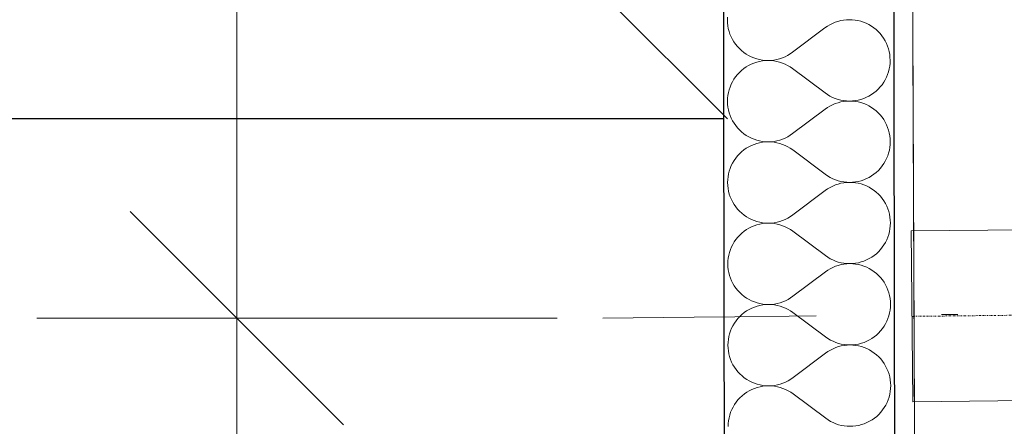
# Model space of a CAD drawing. Header units: millimetres. Extents: x -24674 to 2959, y -2716 to 20653.
# Tile 94 of 161: x -11795 to -10872, y 11257 to 11638. Entities that reach past the tile are written whole.
import ezdxf

# ---------------------------------------------------------------- set-up
doc = ezdxf.new("R2010")
doc.units = ezdxf.units.MM
doc.header["$MEASUREMENT"] = 0
for name, pattern in [('Wipeout_Contour', [1000, 0, -1000]), ('Čerchovaná', [450, 200, -117.5, 15, -117.5]), ('Čerchovaná S', [3.5, 1.5, -0.85, 0.3, -0.85])]:
    doc.linetypes.add(name, pattern=pattern)
for name, color, linetype in [('9._POHLED ZÁPADNÍ_1_Konstrukce - krov', 7, 'Continuous'), ('9._POHLED ZÁPADNÍ_1_Konstrukce - nosné', 7, 'Continuous'), ('9._POHLED ZÁPADNÍ_1_Kóty - SP', 7, 'Continuous'), ('9._POHLED ZÁPADNÍ_1_Nové_Konstrukce - nosné', 7, 'Continuous'), ('9._POHLED ZÁPADNÍ_1_Nové_Popis', 7, 'Continuous'), ('9._POHLED ZÁPADNÍ_1_Nové_Výplně - Povrchové', 7, 'Continuous'), ('9._POHLED ZÁPADNÍ_1_Nové_Výplně – Řezové', 7, 'Continuous'), ('9._POHLED ZÁPADNÍ_1_Nové_VÝTAH VAR 1', 7, 'Continuous'), ('9._POHLED ZÁPADNÍ_1_Výplně - Povrchové', 7, 'Continuous'), ('9._POHLED ZÁPADNÍ_1_VÝTAH VAR 1', 7, 'Continuous')]:
    doc.layers.add(name, color=color, linetype=linetype)

# ---------------------------------------------------------------- blocks, each defined once
blk = doc.blocks.new('*X21', base_point=(-27719.5, -6043.99))
at = {"layer": '9._POHLED ZÁPADNÍ_1_Nové_Výplně – Řezové', "color": 21, "linetype": 'Continuous', "lineweight": 20, "true_color": 0xffaaaa}
for p, q in [((-11131.45, 11640.15), (-11131.54, 11637.43)), ((-11131.54, 11637.43), (-11131.44, 11634.71)), ((-11131.44, 11634.71), (-11131.14, 11632)), ((-11131.14, 11632), (-11130.66, 11629.33)), ((-11035.53, 11632.92), (-11037.87, 11631.53)), ((-11033.1, 11634.15), (-11035.53, 11632.92)), ((-11030.59, 11635.19), (-11033.1, 11634.15)), ((-11028.01, 11636.06), (-11030.59, 11635.19)), ((-11025.38, 11636.74), (-11028.01, 11636.06)), ((-11022.7, 11637.23), (-11025.38, 11636.74)), ((-11020, 11637.53), (-11022.7, 11637.23)), ((-11017.28, 11637.63), (-11020, 11637.53)), ((-11014.56, 11637.54), (-11017.28, 11637.63)), ((-11011.86, 11637.26), (-11014.56, 11637.54)), ((-11009.18, 11636.78), (-11011.86, 11637.26)), ((-11006.54, 11636.11), (-11009.18, 11636.78)), ((-11003.96, 11635.26), (-11006.54, 11636.11)), ((-11001.44, 11634.22), (-11003.96, 11635.26)), ((-10999, 11633.01), (-11001.44, 11634.22)), ((-10996.66, 11631.63), (-10999, 11633.01)), ((-11130.66, 11629.33), (-11129.98, 11626.69)), ((-11129.98, 11626.69), (-11129.11, 11624.11)), ((-11129.11, 11624.11), (-11128.07, 11621.6)), ((-11040.1, 11629.97), (-11070.53, 11607.06)), ((-11037.87, 11631.53), (-11040.1, 11629.97)), ((-10994.42, 11630.08), (-10996.66, 11631.63)), ((-10992.3, 11628.38), (-10994.42, 11630.08)), ((-10990.31, 11626.53), (-10992.3, 11628.38)), ((-10988.45, 11624.54), (-10990.31, 11626.53)), ((-10986.74, 11622.43), (-10988.45, 11624.54)), ((-11128.07, 11621.6), (-11126.84, 11619.17)), ((-11126.84, 11619.17), (-11125.45, 11616.84)), ((-11125.45, 11616.84), (-11123.9, 11614.6)), ((-11123.9, 11614.6), (-11122.18, 11612.49)), ((-10985.18, 11620.2), (-10986.74, 11622.43)), ((-10983.79, 11617.86), (-10985.18, 11620.2)), ((-10982.57, 11615.43), (-10983.79, 11617.86)), ((-10981.52, 11612.92), (-10982.57, 11615.43)), ((-11122.18, 11612.49), (-11120.33, 11610.5)), ((-11120.33, 11610.5), (-11118.33, 11608.65)), ((-11118.33, 11608.65), (-11116.21, 11606.95)), ((-11116.21, 11606.95), (-11113.97, 11605.4)), ((-11113.97, 11605.4), (-11111.63, 11604.02)), ((-11077.53, 11602.88), (-11075.1, 11604.11)), ((-11075.1, 11604.11), (-11072.77, 11605.5)), ((-11072.77, 11605.5), (-11070.53, 11607.06)), ((-10980.66, 11610.34), (-10981.52, 11612.92)), ((-10979.98, 11607.7), (-10980.66, 11610.34)), ((-10979.49, 11605.03), (-10979.98, 11607.7)), ((-10979.19, 11602.32), (-10979.49, 11605.03)), ((-11111.63, 11604.02), (-11109.19, 11602.81)), ((-11109.18, 11595.94), (-11111.61, 11594.72)), ((-11109.19, 11602.81), (-11106.68, 11601.77)), ((-11106.67, 11596.98), (-11109.18, 11595.94)), ((-11106.68, 11601.77), (-11104.09, 11600.92)), ((-11104.09, 11597.84), (-11106.67, 11596.98)), ((-11104.09, 11600.92), (-11101.46, 11600.25)), ((-11101.45, 11598.52), (-11104.09, 11597.84)), ((-11101.46, 11600.25), (-11098.78, 11599.78)), ((-11098.78, 11599.01), (-11101.45, 11598.52)), ((-11098.78, 11599.78), (-11096.07, 11599.49)), ((-11096.07, 11599.3), (-11098.78, 11599.01)), ((-11096.07, 11599.49), (-11093.35, 11599.4)), ((-11093.35, 11599.4), (-11096.07, 11599.3)), ((-11093.35, 11599.4), (-11090.64, 11599.5)), ((-11090.63, 11599.31), (-11093.35, 11599.4)), ((-11090.64, 11599.5), (-11087.93, 11599.8)), ((-11087.93, 11599.02), (-11090.63, 11599.31)), ((-11087.93, 11599.8), (-11085.25, 11600.29)), ((-11085.25, 11598.54), (-11087.93, 11599.02)), ((-11085.25, 11600.29), (-11082.62, 11600.97)), ((-11082.62, 11597.87), (-11085.25, 11598.54)), ((-11082.62, 11600.97), (-11080.04, 11601.84)), ((-11080.03, 11597.01), (-11082.62, 11597.87)), ((-11080.04, 11601.84), (-11077.53, 11602.88)), ((-11077.52, 11595.97), (-11080.03, 11597.01)), ((-11075.08, 11594.76), (-11077.52, 11595.97)), ((-10979.47, 11594.18), (-10979.18, 11596.88)), ((-10979.09, 11599.6), (-10979.19, 11602.32)), ((-10979.18, 11596.88), (-10979.09, 11599.6)), ((-11122.14, 11586.21), (-11123.84, 11584.09)), ((-11120.29, 11588.2), (-11122.14, 11586.21)), ((-11118.3, 11590.06), (-11120.29, 11588.2)), ((-11116.18, 11591.77), (-11118.3, 11590.06)), ((-11113.95, 11593.32), (-11116.18, 11591.77)), ((-11111.61, 11594.72), (-11113.95, 11593.32)), ((-11072.74, 11593.37), (-11075.08, 11594.76)), ((-11070.51, 11591.82), (-11072.74, 11593.37)), ((-11039.99, 11569.02), (-11070.51, 11591.82)), ((-10982.51, 11583.77), (-10981.47, 11586.28)), ((-10981.47, 11586.28), (-10980.62, 11588.86)), ((-10980.62, 11588.86), (-10979.95, 11591.5)), ((-10979.95, 11591.5), (-10979.47, 11594.18)), ((-11127.99, 11577.07), (-11129.03, 11574.56)), ((-11126.77, 11579.51), (-11127.99, 11577.07)), ((-11125.39, 11581.85), (-11126.77, 11579.51)), ((-11123.84, 11584.09), (-11125.39, 11581.85)), ((-10988.36, 11574.63), (-10986.66, 11576.75)), ((-10986.66, 11576.75), (-10985.11, 11578.99)), ((-10985.11, 11578.99), (-10983.72, 11581.33)), ((-10983.72, 11581.33), (-10982.51, 11583.77)), ((-11130.55, 11569.34), (-11131.03, 11566.66)), ((-11129.88, 11571.98), (-11130.55, 11569.34)), ((-11129.03, 11574.56), (-11129.88, 11571.98)), ((-11039.99, 11569.02), (-11037.75, 11567.47)), ((-11037.75, 11567.47), (-11035.41, 11566.08)), ((-10998.89, 11566.12), (-10996.55, 11567.52)), ((-10996.55, 11567.52), (-10994.32, 11569.07)), ((-10994.32, 11569.07), (-10992.2, 11570.78)), ((-10992.2, 11570.78), (-10990.21, 11572.64)), ((-10990.21, 11572.64), (-10988.36, 11574.63)), ((-11131.31, 11563.96), (-11131.41, 11561.24)), ((-11131.41, 11561.24), (-11131.3, 11558.52)), ((-11131.03, 11566.66), (-11131.31, 11563.96)), ((-11131.3, 11558.52), (-11131.01, 11555.81)), ((-11035.41, 11566.08), (-11032.98, 11564.87)), ((-11032.97, 11557.96), (-11035.4, 11556.73)), ((-11032.98, 11564.87), (-11030.47, 11563.83)), ((-11030.46, 11559), (-11032.97, 11557.96)), ((-11030.47, 11563.83), (-11027.88, 11562.97)), ((-11027.88, 11559.87), (-11030.46, 11559)), ((-11027.88, 11562.97), (-11025.25, 11562.3)), ((-11025.24, 11560.55), (-11027.88, 11559.87)), ((-11025.25, 11562.3), (-11022.57, 11561.82)), ((-11022.57, 11561.04), (-11025.24, 11560.55)), ((-11022.57, 11561.82), (-11019.86, 11561.53)), ((-11019.86, 11561.34), (-11022.57, 11561.04)), ((-11019.86, 11561.53), (-11017.14, 11561.44)), ((-11017.14, 11561.44), (-11019.86, 11561.34)), ((-11017.14, 11561.44), (-11014.43, 11561.54)), ((-11014.43, 11561.35), (-11017.14, 11561.44)), ((-11014.43, 11561.54), (-11011.72, 11561.83)), ((-11011.72, 11561.07), (-11014.43, 11561.35)), ((-11011.72, 11561.83), (-11009.04, 11562.32)), ((-11009.04, 11560.59), (-11011.72, 11561.07)), ((-11009.04, 11562.32), (-11006.41, 11563)), ((-11006.4, 11559.92), (-11009.04, 11560.59)), ((-11006.41, 11563), (-11003.83, 11563.86)), ((-11003.82, 11559.07), (-11006.4, 11559.92)), ((-11003.83, 11563.86), (-11001.32, 11564.9)), ((-11001.31, 11558.03), (-11003.82, 11559.07)), ((-11001.32, 11564.9), (-10998.89, 11566.12)), ((-10998.87, 11556.82), (-11001.31, 11558.03)), ((-11131.01, 11555.81), (-11130.52, 11553.14)), ((-11130.52, 11553.14), (-11129.84, 11550.5)), ((-11129.84, 11550.5), (-11128.98, 11547.92)), ((-11039.96, 11553.78), (-11070.4, 11530.87)), ((-11037.73, 11555.34), (-11039.96, 11553.78)), ((-11035.4, 11556.73), (-11037.73, 11555.34)), ((-10996.53, 11555.44), (-10998.87, 11556.82)), ((-10994.29, 11553.89), (-10996.53, 11555.44)), ((-10992.17, 11552.19), (-10994.29, 11553.89)), ((-10990.17, 11550.34), (-10992.17, 11552.19)), ((-10988.31, 11548.35), (-10990.17, 11550.34)), ((-11128.98, 11547.92), (-11127.93, 11545.41)), ((-11127.93, 11545.41), (-11126.71, 11542.98)), ((-11126.71, 11542.98), (-11125.32, 11540.64)), ((-11125.32, 11540.64), (-11123.76, 11538.41)), ((-10986.6, 11546.24), (-10988.31, 11548.35)), ((-10985.05, 11544), (-10986.6, 11546.24)), ((-10983.65, 11541.67), (-10985.05, 11544)), ((-10982.43, 11539.24), (-10983.65, 11541.67)), ((-11123.76, 11538.41), (-11122.05, 11536.3)), ((-11122.05, 11536.3), (-11120.19, 11534.31)), ((-11120.19, 11534.31), (-11118.2, 11532.46)), ((-11118.2, 11532.46), (-11116.07, 11530.76)), ((-11116.07, 11530.76), (-11113.84, 11529.21)), ((-11072.63, 11529.31), (-11070.4, 11530.87)), ((-10981.39, 11536.73), (-10982.43, 11539.24)), ((-10980.52, 11534.15), (-10981.39, 11536.73)), ((-10979.84, 11531.51), (-10980.52, 11534.15)), ((-10979.36, 11528.84), (-10979.84, 11531.51)), ((-11113.84, 11529.21), (-11111.49, 11527.83)), ((-11111.49, 11527.83), (-11109.06, 11526.62)), ((-11109.06, 11526.62), (-11106.54, 11525.58)), ((-11106.54, 11525.58), (-11103.96, 11524.73)), ((-11103.95, 11521.65), (-11106.53, 11520.79)), ((-11103.96, 11524.73), (-11101.32, 11524.06)), ((-11101.32, 11522.33), (-11103.95, 11521.65)), ((-11101.32, 11524.06), (-11098.64, 11523.58)), ((-11098.64, 11522.82), (-11101.32, 11522.33)), ((-11098.64, 11523.58), (-11095.94, 11523.3)), ((-11095.94, 11523.11), (-11098.64, 11522.82)), ((-11095.94, 11523.3), (-11093.22, 11523.21)), ((-11093.22, 11523.21), (-11095.94, 11523.11)), ((-11093.22, 11523.21), (-11090.5, 11523.31)), ((-11090.5, 11523.12), (-11093.22, 11523.21)), ((-11090.5, 11523.31), (-11087.8, 11523.61)), ((-11087.79, 11522.83), (-11090.5, 11523.12)), ((-11087.8, 11523.61), (-11085.12, 11524.1)), ((-11085.12, 11522.35), (-11087.79, 11522.83)), ((-11085.12, 11524.1), (-11082.49, 11524.78)), ((-11082.48, 11521.68), (-11085.12, 11522.35)), ((-11082.49, 11524.78), (-11079.91, 11525.65)), ((-11079.9, 11520.82), (-11082.48, 11521.68)), ((-11079.91, 11525.65), (-11077.4, 11526.69)), ((-11077.4, 11526.69), (-11074.97, 11527.92)), ((-11074.97, 11527.92), (-11072.63, 11529.31)), ((-10979.06, 11526.13), (-10979.36, 11528.84)), ((-10978.96, 11523.41), (-10979.06, 11526.13)), ((-10979.05, 11520.69), (-10978.96, 11523.41)), ((-11120.15, 11512.01), (-11122, 11510.02)), ((-11118.16, 11513.87), (-11120.15, 11512.01)), ((-11116.05, 11515.58), (-11118.16, 11513.87)), ((-11113.82, 11517.13), (-11116.05, 11515.58)), ((-11111.48, 11518.53), (-11113.82, 11517.13)), ((-11109.05, 11519.75), (-11111.48, 11518.53)), ((-11106.53, 11520.79), (-11109.05, 11519.75)), ((-11077.38, 11519.78), (-11079.9, 11520.82)), ((-11074.95, 11518.57), (-11077.38, 11519.78)), ((-11072.61, 11517.18), (-11074.95, 11518.57)), ((-11070.37, 11515.63), (-11072.61, 11517.18)), ((-11039.86, 11492.83), (-11070.37, 11515.63)), ((-10981.34, 11510.09), (-10980.48, 11512.67)), ((-10980.48, 11512.67), (-10979.81, 11515.31)), ((-10979.81, 11515.31), (-10979.34, 11517.99)), ((-10979.34, 11517.99), (-10979.05, 11520.69)), ((-11126.64, 11503.32), (-11127.85, 11500.88)), ((-11125.25, 11505.66), (-11126.64, 11503.32)), ((-11123.71, 11507.9), (-11125.25, 11505.66)), ((-11122, 11510.02), (-11123.71, 11507.9)), ((-10986.52, 11500.56), (-10984.97, 11502.8)), ((-10984.97, 11502.8), (-10983.59, 11505.14)), ((-10983.59, 11505.14), (-10982.37, 11507.57)), ((-10982.37, 11507.57), (-10981.34, 11510.09)), ((-11129.75, 11495.79), (-11130.41, 11493.15)), ((-11128.89, 11498.37), (-11129.75, 11495.79)), ((-11127.85, 11500.88), (-11128.89, 11498.37)), ((-10994.18, 11492.88), (-10992.06, 11494.59)), ((-10992.06, 11494.59), (-10990.08, 11496.45)), ((-10990.08, 11496.45), (-10988.23, 11498.44)), ((-10988.23, 11498.44), (-10986.52, 11500.56)), ((-11131.18, 11487.77), (-11131.27, 11485.05)), ((-11131.27, 11485.05), (-11131.17, 11482.33)), ((-11130.89, 11490.47), (-11131.18, 11487.77)), ((-11130.41, 11493.15), (-11130.89, 11490.47)), ((-11039.86, 11492.83), (-11037.62, 11491.28)), ((-11037.62, 11491.28), (-11035.28, 11489.89)), ((-11035.28, 11489.89), (-11032.84, 11488.68)), ((-11032.84, 11488.68), (-11030.33, 11487.64)), ((-11030.33, 11487.64), (-11027.75, 11486.78)), ((-11027.75, 11486.78), (-11025.11, 11486.11)), ((-11025.11, 11484.36), (-11027.74, 11483.68)), ((-11025.11, 11486.11), (-11022.43, 11485.63)), ((-11022.43, 11484.85), (-11025.11, 11484.36)), ((-11022.43, 11485.63), (-11019.73, 11485.34)), ((-11019.73, 11485.15), (-11022.43, 11484.85)), ((-11019.73, 11485.34), (-11017.01, 11485.25)), ((-11017.01, 11485.25), (-11019.73, 11485.15)), ((-11017.01, 11485.25), (-11014.29, 11485.35)), ((-11014.29, 11485.16), (-11017.01, 11485.25)), ((-11014.29, 11485.35), (-11011.59, 11485.64)), ((-11011.58, 11484.87), (-11014.29, 11485.16)), ((-11011.59, 11485.64), (-11008.91, 11486.13)), ((-11008.91, 11484.4), (-11011.58, 11484.87)), ((-11008.91, 11486.13), (-11006.27, 11486.81)), ((-11006.27, 11483.73), (-11008.91, 11484.4)), ((-11006.27, 11486.81), (-11003.69, 11487.67)), ((-11003.69, 11487.67), (-11001.18, 11488.71)), ((-11001.18, 11488.71), (-10998.75, 11489.93)), ((-10998.75, 11489.93), (-10996.41, 11491.33)), ((-10996.41, 11491.33), (-10994.18, 11492.88)), ((-11131.17, 11482.33), (-11130.87, 11479.62)), ((-11130.87, 11479.62), (-11130.39, 11476.95)), ((-11130.39, 11476.95), (-11129.71, 11474.31)), ((-11039.83, 11477.59), (-11070.26, 11454.68)), ((-11037.6, 11479.15), (-11039.83, 11477.59)), ((-11035.26, 11480.54), (-11037.6, 11479.15)), ((-11032.83, 11481.77), (-11035.26, 11480.54)), ((-11030.32, 11482.81), (-11032.83, 11481.77)), ((-11027.74, 11483.68), (-11030.32, 11482.81)), ((-11003.69, 11482.88), (-11006.27, 11483.73)), ((-11001.17, 11481.84), (-11003.69, 11482.88)), ((-10998.73, 11480.63), (-11001.17, 11481.84)), ((-10996.39, 11479.25), (-10998.73, 11480.63)), ((-10994.15, 11477.7), (-10996.39, 11479.25)), ((-10992.03, 11476), (-10994.15, 11477.7)), ((-10990.04, 11474.15), (-10992.03, 11476)), ((-11129.71, 11474.31), (-11128.84, 11471.73)), ((-11128.84, 11471.73), (-11127.8, 11469.22)), ((-11127.8, 11469.22), (-11126.57, 11466.79)), ((-11126.57, 11466.79), (-11125.18, 11464.45)), ((-10988.18, 11472.16), (-10990.04, 11474.15)), ((-10986.47, 11470.05), (-10988.18, 11472.16)), ((-10984.91, 11467.81), (-10986.47, 11470.05)), ((-10983.52, 11465.48), (-10984.91, 11467.81)), ((-11125.18, 11464.45), (-11123.63, 11462.22)), ((-11123.63, 11462.22), (-11121.91, 11460.11)), ((-11121.91, 11460.11), (-11120.06, 11458.12)), ((-11120.06, 11458.12), (-11118.06, 11456.27)), ((-10982.3, 11463.05), (-10983.52, 11465.48)), ((-10981.25, 11460.54), (-10982.3, 11463.05)), ((-10980.39, 11457.96), (-10981.25, 11460.54)), ((-10979.71, 11455.32), (-10980.39, 11457.96)), ((-11118.06, 11456.27), (-11115.94, 11454.57)), ((-11115.94, 11454.57), (-11113.7, 11453.02)), ((-11113.7, 11453.02), (-11111.36, 11451.64)), ((-11111.36, 11451.64), (-11108.92, 11450.43)), ((-11108.92, 11450.43), (-11106.41, 11449.39)), ((-11106.41, 11449.39), (-11103.82, 11448.54)), ((-11103.82, 11448.54), (-11101.19, 11447.87)), ((-11101.19, 11447.87), (-11098.51, 11447.39)), ((-11098.51, 11447.39), (-11095.8, 11447.11)), ((-11090.37, 11447.12), (-11087.66, 11447.42)), ((-11087.66, 11447.42), (-11084.98, 11447.91)), ((-11084.98, 11447.91), (-11082.35, 11448.59)), ((-11082.35, 11448.59), (-11079.77, 11449.46)), ((-11079.77, 11449.46), (-11077.26, 11450.5)), ((-11077.26, 11450.5), (-11074.83, 11451.73)), ((-11074.83, 11451.73), (-11072.49, 11453.12)), ((-11072.49, 11453.12), (-11070.26, 11454.68)), ((-10979.22, 11452.65), (-10979.71, 11455.32)), ((-10978.92, 11449.94), (-10979.22, 11452.65)), ((-10978.82, 11447.22), (-10978.92, 11449.94)), ((-10978.91, 11444.5), (-10978.82, 11447.22)), ((-11115.91, 11439.39), (-11118.03, 11437.68)), ((-11113.68, 11440.94), (-11115.91, 11439.39)), ((-11111.34, 11442.34), (-11113.68, 11440.94)), ((-11108.91, 11443.56), (-11111.34, 11442.34)), ((-11106.4, 11444.6), (-11108.91, 11443.56)), ((-11103.82, 11445.46), (-11106.4, 11444.6)), ((-11101.18, 11446.14), (-11103.82, 11445.46)), ((-11098.51, 11446.63), (-11101.18, 11446.14)), ((-11095.8, 11446.92), (-11098.51, 11446.63)), ((-11095.8, 11447.11), (-11093.08, 11447.02)), ((-11093.08, 11447.02), (-11095.8, 11446.92)), ((-11093.08, 11447.02), (-11090.37, 11447.12)), ((-11090.36, 11446.93), (-11093.08, 11447.02)), ((-11087.66, 11446.64), (-11090.36, 11446.93)), ((-11084.98, 11446.16), (-11087.66, 11446.64)), ((-11082.34, 11445.49), (-11084.98, 11446.16)), ((-11079.76, 11444.63), (-11082.34, 11445.49)), ((-11077.25, 11443.59), (-11079.76, 11444.63)), ((-11074.81, 11442.38), (-11077.25, 11443.59)), ((-11072.47, 11440.99), (-11074.81, 11442.38)), ((-11070.24, 11439.44), (-11072.47, 11440.99)), ((-11039.72, 11416.64), (-11070.24, 11439.44)), ((-10980.35, 11436.48), (-10979.68, 11439.12)), ((-10979.68, 11439.12), (-10979.2, 11441.8)), ((-10979.2, 11441.8), (-10978.91, 11444.5)), ((-11125.12, 11429.47), (-11126.5, 11427.13)), ((-11123.57, 11431.71), (-11125.12, 11429.47)), ((-11121.87, 11433.83), (-11123.57, 11431.71)), ((-11120.02, 11435.82), (-11121.87, 11433.83)), ((-11118.03, 11437.68), (-11120.02, 11435.82)), ((-10984.84, 11426.61), (-10983.45, 11428.95)), ((-10983.45, 11428.95), (-10982.24, 11431.38)), ((-10982.24, 11431.38), (-10981.2, 11433.9)), ((-10981.2, 11433.9), (-10980.35, 11436.48)), ((-11129.61, 11419.6), (-11130.28, 11416.96)), ((-11128.76, 11422.18), (-11129.61, 11419.6)), ((-11127.72, 11424.69), (-11128.76, 11422.18)), ((-11126.5, 11427.13), (-11127.72, 11424.69)), ((-10991.93, 11418.4), (-10989.94, 11420.26)), ((-10989.94, 11420.26), (-10988.09, 11422.25)), ((-10988.09, 11422.25), (-10986.39, 11424.37)), ((-10986.39, 11424.37), (-10984.84, 11426.61)), ((-11131.04, 11411.58), (-11131.14, 11408.86)), ((-11130.76, 11414.28), (-11131.04, 11411.58)), ((-11130.28, 11416.96), (-11130.76, 11414.28)), ((-11039.72, 11416.64), (-11037.48, 11415.09)), ((-11037.48, 11415.09), (-11035.14, 11413.7)), ((-11035.14, 11413.7), (-11032.71, 11412.49)), ((-11032.71, 11412.49), (-11030.2, 11411.45)), ((-11030.2, 11411.45), (-11027.61, 11410.59)), ((-11027.61, 11410.59), (-11024.98, 11409.92)), ((-11008.77, 11409.94), (-11006.14, 11410.62)), ((-11006.14, 11410.62), (-11003.56, 11411.48)), ((-11003.56, 11411.48), (-11001.05, 11412.52)), ((-11001.05, 11412.52), (-10998.62, 11413.74)), ((-10998.62, 11413.74), (-10996.28, 11415.13)), ((-10996.28, 11415.13), (-10994.05, 11416.69)), ((-10994.05, 11416.69), (-10991.93, 11418.4)), ((-11131.14, 11408.86), (-11131.03, 11406.14)), ((-11131.03, 11406.14), (-11130.74, 11403.43)), ((-11130.74, 11403.43), (-11130.25, 11400.76)), ((-11039.69, 11401.4), (-11070.13, 11378.49)), ((-11037.46, 11402.96), (-11039.69, 11401.4)), ((-11035.13, 11404.35), (-11037.46, 11402.96)), ((-11032.7, 11405.58), (-11035.13, 11404.35)), ((-11030.19, 11406.62), (-11032.7, 11405.58)), ((-11027.61, 11407.49), (-11030.19, 11406.62)), ((-11024.97, 11408.17), (-11027.61, 11407.49)), ((-11024.98, 11409.92), (-11022.3, 11409.44)), ((-11022.3, 11408.66), (-11024.97, 11408.17)), ((-11022.3, 11409.44), (-11019.59, 11409.15)), ((-11019.59, 11408.96), (-11022.3, 11408.66)), ((-11019.59, 11409.15), (-11016.87, 11409.06)), ((-11016.87, 11409.06), (-11019.59, 11408.96)), ((-11016.87, 11409.06), (-11014.16, 11409.16)), ((-11014.16, 11408.97), (-11016.87, 11409.06)), ((-11014.16, 11409.16), (-11011.45, 11409.45)), ((-11011.45, 11408.68), (-11014.16, 11408.97)), ((-11011.45, 11409.45), (-11008.77, 11409.94)), ((-11008.77, 11408.21), (-11011.45, 11408.68)), ((-11006.13, 11407.54), (-11008.77, 11408.21)), ((-11003.55, 11406.69), (-11006.13, 11407.54)), ((-11001.03, 11405.65), (-11003.55, 11406.69)), ((-10998.6, 11404.44), (-11001.03, 11405.65)), ((-10996.26, 11403.06), (-10998.6, 11404.44)), ((-10994.02, 11401.51), (-10996.26, 11403.06)), ((-10991.9, 11399.81), (-10994.02, 11401.51)), ((-11130.25, 11400.76), (-11129.57, 11398.12)), ((-11129.57, 11398.12), (-11128.71, 11395.54)), ((-11128.71, 11395.54), (-11127.66, 11393.03)), ((-11127.66, 11393.03), (-11126.44, 11390.6)), ((-10989.9, 11397.96), (-10991.9, 11399.81)), ((-10988.04, 11395.97), (-10989.9, 11397.96)), ((-10986.33, 11393.86), (-10988.04, 11395.97)), ((-10984.78, 11391.62), (-10986.33, 11393.86)), ((-11126.44, 11390.6), (-11125.05, 11388.26)), ((-11125.05, 11388.26), (-11123.49, 11386.03)), ((-11123.49, 11386.03), (-11121.78, 11383.92)), ((-11121.78, 11383.92), (-11119.92, 11381.93)), ((-10983.38, 11389.29), (-10984.78, 11391.62)), ((-10982.16, 11386.86), (-10983.38, 11389.29)), ((-10981.11, 11384.35), (-10982.16, 11386.86)), ((-10980.25, 11381.77), (-10981.11, 11384.35)), ((-11119.92, 11381.93), (-11117.93, 11380.08)), ((-11117.93, 11380.08), (-11115.8, 11378.38)), ((-11115.8, 11378.38), (-11113.57, 11376.83)), ((-11113.57, 11376.83), (-11111.22, 11375.45)), ((-11111.22, 11375.45), (-11108.79, 11374.24)), ((-11108.79, 11374.24), (-11106.27, 11373.2)), ((-11079.64, 11373.27), (-11077.13, 11374.31)), ((-11077.13, 11374.31), (-11074.7, 11375.54)), ((-11074.7, 11375.54), (-11072.36, 11376.93)), ((-11072.36, 11376.93), (-11070.13, 11378.49)), ((-10979.57, 11379.13), (-10980.25, 11381.77)), ((-10979.09, 11376.45), (-10979.57, 11379.13)), ((-10978.79, 11373.75), (-10979.09, 11376.45)), ((-10978.69, 11371.03), (-10978.79, 11373.75)), ((-11113.55, 11364.75), (-11115.78, 11363.2)), ((-11111.21, 11366.14), (-11113.55, 11364.75)), ((-11108.78, 11367.37), (-11111.21, 11366.14)), ((-11106.26, 11368.41), (-11108.78, 11367.37)), ((-11106.27, 11373.2), (-11103.69, 11372.35)), ((-11103.68, 11369.27), (-11106.26, 11368.41)), ((-11103.69, 11372.35), (-11101.05, 11371.68)), ((-11101.05, 11369.95), (-11103.68, 11369.27)), ((-11101.05, 11371.68), (-11098.37, 11371.2)), ((-11098.37, 11370.43), (-11101.05, 11369.95)), ((-11098.37, 11371.2), (-11095.67, 11370.92)), ((-11095.67, 11370.73), (-11098.37, 11370.43)), ((-11095.67, 11370.92), (-11092.95, 11370.83)), ((-11092.95, 11370.83), (-11095.67, 11370.73)), ((-11092.95, 11370.83), (-11090.23, 11370.93)), ((-11090.23, 11370.74), (-11092.95, 11370.83)), ((-11090.23, 11370.93), (-11087.53, 11371.23)), ((-11087.52, 11370.45), (-11090.23, 11370.74)), ((-11087.53, 11371.23), (-11084.85, 11371.72)), ((-11084.85, 11369.97), (-11087.52, 11370.45)), ((-11084.85, 11371.72), (-11082.22, 11372.4)), ((-11082.21, 11369.3), (-11084.85, 11369.97)), ((-11082.22, 11372.4), (-11079.64, 11373.27)), ((-11079.63, 11368.44), (-11082.21, 11369.3)), ((-11077.11, 11367.4), (-11079.63, 11368.44)), ((-11074.68, 11366.19), (-11077.11, 11367.4)), ((-11072.34, 11364.8), (-11074.68, 11366.19)), ((-11070.1, 11363.25), (-11072.34, 11364.8)), ((-10979.54, 11362.93), (-10979.07, 11365.61)), ((-10979.07, 11365.61), (-10978.78, 11368.31)), ((-10978.78, 11368.31), (-10978.69, 11371.03)), ((-11123.44, 11355.52), (-11124.98, 11353.28)), ((-11121.73, 11357.64), (-11123.44, 11355.52)), ((-11119.88, 11359.63), (-11121.73, 11357.64)), ((-11117.89, 11361.49), (-11119.88, 11359.63)), ((-11115.78, 11363.2), (-11117.89, 11361.49)), ((-11039.59, 11340.45), (-11070.1, 11363.25)), ((-10983.32, 11352.76), (-10982.1, 11355.19)), ((-10982.1, 11355.19), (-10981.07, 11357.71)), ((-10981.07, 11357.71), (-10980.21, 11360.29)), ((-10980.21, 11360.29), (-10979.54, 11362.93)), ((-11128.62, 11345.99), (-11129.48, 11343.41)), ((-11127.58, 11348.5), (-11128.62, 11345.99)), ((-11126.37, 11350.94), (-11127.58, 11348.5)), ((-11124.98, 11353.28), (-11126.37, 11350.94)), ((-10989.81, 11344.07), (-10987.96, 11346.06)), ((-10987.96, 11346.06), (-10986.25, 11348.18)), ((-10986.25, 11348.18), (-10984.7, 11350.42)), ((-10984.7, 11350.42), (-10983.32, 11352.76)), ((-11130.62, 11338.09), (-11130.91, 11335.39)), ((-11130.14, 11340.77), (-11130.62, 11338.09)), ((-11129.48, 11343.41), (-11130.14, 11340.77)), ((-11039.59, 11340.45), (-11037.35, 11338.9)), ((-11037.35, 11338.9), (-11035.01, 11337.51)), ((-11035.01, 11337.51), (-11032.57, 11336.3)), ((-11000.91, 11336.33), (-10998.48, 11337.55)), ((-10998.48, 11337.55), (-10996.14, 11338.94)), ((-10996.14, 11338.94), (-10993.91, 11340.5)), ((-10993.91, 11340.5), (-10991.79, 11342.21)), ((-10991.79, 11342.21), (-10989.81, 11344.07)), ((-11130.91, 11335.39), (-11131, 11332.67)), ((-11131, 11332.67), (-11130.9, 11329.95)), ((-11130.9, 11329.95), (-11130.6, 11327.24)), ((-11034.99, 11328.16), (-11037.33, 11326.77)), ((-11032.56, 11329.39), (-11034.99, 11328.16)), ((-11032.57, 11336.3), (-11030.06, 11335.26)), ((-11030.05, 11330.43), (-11032.56, 11329.39)), ((-11030.06, 11335.26), (-11027.48, 11334.4)), ((-11027.47, 11331.3), (-11030.05, 11330.43)), ((-11027.48, 11334.4), (-11024.84, 11333.73)), ((-11024.84, 11331.98), (-11027.47, 11331.3)), ((-11024.84, 11333.73), (-11022.16, 11333.25)), ((-11022.16, 11332.47), (-11024.84, 11331.98)), ((-11022.16, 11333.25), (-11019.46, 11332.96)), ((-11019.46, 11332.77), (-11022.16, 11332.47)), ((-11019.46, 11332.96), (-11016.74, 11332.87)), ((-11016.74, 11332.87), (-11019.46, 11332.77)), ((-11016.74, 11332.87), (-11014.02, 11332.97)), ((-11014.02, 11332.78), (-11016.74, 11332.87)), ((-11014.02, 11332.97), (-11011.32, 11333.26)), ((-11011.31, 11332.49), (-11014.02, 11332.78)), ((-11011.32, 11333.26), (-11008.64, 11333.75)), ((-11008.64, 11332.02), (-11011.31, 11332.49)), ((-11008.64, 11333.75), (-11006, 11334.43)), ((-11006, 11331.35), (-11008.64, 11332.02)), ((-11006, 11334.43), (-11003.42, 11335.29)), ((-11003.42, 11330.5), (-11006, 11331.35)), ((-11003.42, 11335.29), (-11000.91, 11336.33)), ((-11000.9, 11329.46), (-11003.42, 11330.5)), ((-10998.46, 11328.25), (-11000.9, 11329.46)), ((-10996.12, 11326.87), (-10998.46, 11328.25)), ((-11130.6, 11327.24), (-11130.11, 11324.57)), ((-11130.11, 11324.57), (-11129.44, 11321.93)), ((-11129.44, 11321.93), (-11128.57, 11319.35)), ((-11128.57, 11319.35), (-11127.53, 11316.84)), ((-11039.56, 11325.21), (-11069.99, 11302.3)), ((-11037.33, 11326.77), (-11039.56, 11325.21)), ((-10993.88, 11325.32), (-10996.12, 11326.87)), ((-10991.76, 11323.62), (-10993.88, 11325.32)), ((-10989.77, 11321.77), (-10991.76, 11323.62)), ((-10987.91, 11319.78), (-10989.77, 11321.77)), ((-10986.2, 11317.67), (-10987.91, 11319.78)), ((-11127.53, 11316.84), (-11126.3, 11314.41)), ((-11126.3, 11314.41), (-11124.91, 11312.07)), ((-11124.91, 11312.07), (-11123.36, 11309.84)), ((-11123.36, 11309.84), (-11121.64, 11307.73)), ((-10984.64, 11315.43), (-10986.2, 11317.67)), ((-10983.25, 11313.1), (-10984.64, 11315.43)), ((-10982.03, 11310.67), (-10983.25, 11313.1)), ((-10980.98, 11308.16), (-10982.03, 11310.67)), ((-11121.64, 11307.73), (-11119.79, 11305.74)), ((-11119.79, 11305.74), (-11117.79, 11303.89)), ((-11117.79, 11303.89), (-11115.67, 11302.19)), ((-11115.67, 11302.19), (-11113.43, 11300.64)), ((-11113.43, 11300.64), (-11111.09, 11299.26)), ((-11074.56, 11299.35), (-11072.22, 11300.74)), ((-11072.22, 11300.74), (-11069.99, 11302.3)), ((-10980.12, 11305.58), (-10980.98, 11308.16)), ((-10979.44, 11302.94), (-10980.12, 11305.58)), ((-10978.95, 11300.26), (-10979.44, 11302.94)), ((-10978.65, 11297.56), (-10978.95, 11300.26)), ((-11111.09, 11299.26), (-11108.65, 11298.05)), ((-11108.64, 11291.18), (-11111.07, 11289.95)), ((-11108.65, 11298.05), (-11106.14, 11297.01)), ((-11106.13, 11292.22), (-11108.64, 11291.18)), ((-11106.14, 11297.01), (-11103.55, 11296.16)), ((-11103.55, 11293.08), (-11106.13, 11292.22)), ((-11103.55, 11296.16), (-11100.92, 11295.49)), ((-11100.91, 11293.76), (-11103.55, 11293.08)), ((-11100.92, 11295.49), (-11098.24, 11295.01)), ((-11098.24, 11294.24), (-11100.91, 11293.76)), ((-11098.24, 11295.01), (-11095.53, 11294.73)), ((-11095.53, 11294.54), (-11098.24, 11294.24)), ((-11095.53, 11294.73), (-11092.81, 11294.64)), ((-11092.81, 11294.64), (-11095.53, 11294.54)), ((-11092.81, 11294.64), (-11090.09, 11294.74)), ((-11090.09, 11294.54), (-11092.81, 11294.64)), ((-11090.09, 11294.74), (-11087.39, 11295.04)), ((-11087.39, 11294.26), (-11090.09, 11294.54)), ((-11087.39, 11295.04), (-11084.71, 11295.53)), ((-11084.71, 11293.78), (-11087.39, 11294.26)), ((-11084.71, 11295.53), (-11082.08, 11296.21)), ((-11082.07, 11293.11), (-11084.71, 11293.78)), ((-11082.08, 11296.21), (-11079.5, 11297.07)), ((-11079.49, 11292.25), (-11082.07, 11293.11)), ((-11079.5, 11297.07), (-11076.99, 11298.12)), ((-11076.98, 11291.21), (-11079.49, 11292.25)), ((-11076.99, 11298.12), (-11074.56, 11299.35)), ((-11074.54, 11290), (-11076.98, 11291.21)), ((-10978.93, 11289.42), (-10978.64, 11292.12)), ((-10978.55, 11294.84), (-10978.65, 11297.56)), ((-10978.64, 11292.12), (-10978.55, 11294.84)), ((-11121.6, 11281.45), (-11123.3, 11279.33)), ((-11119.75, 11283.44), (-11121.6, 11281.45)), ((-11117.76, 11285.3), (-11119.75, 11283.44)), ((-11115.64, 11287.01), (-11117.76, 11285.3)), ((-11113.41, 11288.56), (-11115.64, 11287.01)), ((-11111.07, 11289.95), (-11113.41, 11288.56)), ((-11072.2, 11288.61), (-11074.54, 11290)), ((-11069.97, 11287.06), (-11072.2, 11288.61)), ((-11039.45, 11264.26), (-11069.97, 11287.06)), ((-10981.97, 11279), (-10980.93, 11281.52)), ((-10980.93, 11281.52), (-10980.08, 11284.1)), ((-10980.08, 11284.1), (-10979.41, 11286.74)), ((-10979.41, 11286.74), (-10978.93, 11289.42)), ((-11127.45, 11272.31), (-11128.49, 11269.8)), ((-11126.23, 11274.75), (-11127.45, 11272.31)), ((-11124.85, 11277.09), (-11126.23, 11274.75)), ((-11123.3, 11279.33), (-11124.85, 11277.09)), ((-10987.82, 11269.87), (-10986.12, 11271.99)), ((-10986.12, 11271.99), (-10984.57, 11274.23)), ((-10984.57, 11274.23), (-10983.18, 11276.57)), ((-10983.18, 11276.57), (-10981.97, 11279)), ((-11130.01, 11264.58), (-11130.49, 11261.9)), ((-11129.34, 11267.22), (-11130.01, 11264.58)), ((-11128.49, 11269.8), (-11129.34, 11267.22)), ((-11039.45, 11264.26), (-11037.21, 11262.71)), ((-10998.35, 11261.36), (-10996.01, 11262.75)), ((-10996.01, 11262.75), (-10993.78, 11264.31)), ((-10993.78, 11264.31), (-10991.66, 11266.02)), ((-10991.66, 11266.02), (-10989.67, 11267.88)), ((-10989.67, 11267.88), (-10987.82, 11269.87)), ((-11130.77, 11259.19), (-11130.87, 11256.48)), ((-11130.49, 11261.9), (-11130.77, 11259.19)), ((-11037.21, 11262.71), (-11034.87, 11261.32)), ((-11034.87, 11261.32), (-11032.44, 11260.11)), ((-11032.44, 11260.11), (-11029.93, 11259.07)), ((-11029.93, 11259.07), (-11027.34, 11258.21)), ((-11027.34, 11258.21), (-11024.71, 11257.54)), ((-11024.71, 11257.54), (-11022.03, 11257.06)), ((-11022.03, 11257.06), (-11019.32, 11256.77)), ((-11019.32, 11256.77), (-11016.6, 11256.68)), ((-11016.6, 11256.68), (-11013.89, 11256.78)), ((-11013.89, 11256.78), (-11011.18, 11257.07)), ((-11011.18, 11257.07), (-11008.5, 11257.56)), ((-11008.5, 11257.56), (-11005.87, 11258.24)), ((-11005.87, 11258.24), (-11003.29, 11259.1)), ((-11003.29, 11259.1), (-11000.78, 11260.14)), ((-11000.78, 11260.14), (-10998.35, 11261.36))]:
    blk.add_line(p, q, dxfattribs=at)

msp = doc.modelspace()

# ---------------------------------------------------------------- linework, layer by layer
at = {"layer": '9._POHLED ZÁPADNÍ_1_Kóty - SP', "color": 154, "linetype": 'Continuous', "lineweight": 13}
for p, q in [((-11591.1, 11357.99), (-11591.1, 14338.68)), ((-11691.1, 11457.99), (-11491.1, 11257.99)), ((-11291.1, 11357.99), (-11778.6, 11357.99)), ((-11591.1, 9038.96), (-11591.1, 11357.99))]:
    msp.add_line(p, q, dxfattribs=at)
at = {"layer": '9._POHLED ZÁPADNÍ_1_Nové_VÝTAH VAR 1', "color": 1, "linetype": 'Continuous', "lineweight": 25}
for p, q in [((-11131.41, 11544.66), (-12842.41, 11544.66)), ((-11131.41, 9414.66), (-11131.41, 11544.66))]:
    msp.add_line(p, q, dxfattribs=at)

# ---------------------------------------------------------------- next in the draw order: wipeouts: each hides what was drawn before it
at = {"color": 254, "linetype": 'Wipeout_Contour', "lineweight": 0, "ltscale": 72283.801497}
msp.add_wipeout([(-11148.1, 18830.25), (-11130.82, 9083.32), (-10970.82, 9083.6), (-10988.08, 18817.53)], dxfattribs=at).dxf.layer = '9._POHLED ZÁPADNÍ_1_Nové_Výplně - Povrchové'

# ---------------------------------------------------------------- next in the draw order: linework, layer by layer
at = {"layer": '9._POHLED ZÁPADNÍ_1_Nové_Konstrukce - nosné', "color": 1, "linetype": 'Continuous', "lineweight": 25, "flags": 128}
for points in [[(-11148.1, 18830.25), (-11130.82, 9083.32)], [(-10970.82, 9083.6), (-10988.08, 18817.53)]]:
    msp.add_lwpolyline(points, dxfattribs=at)

# ---------------------------------------------------------------- next in the draw order: wipeouts: each hides what was drawn before it
at = {"color": 254, "linetype": 'Wipeout_Contour', "lineweight": 0, "ltscale": 70593.958106}
msp.add_wipeout([(-10986.72, 18366), (-10946.64, 9038.96), (-10496.64, 9040.89), (-10536.56, 18330.21)], dxfattribs=at).dxf.layer = '9._POHLED ZÁPADNÍ_1_Výplně - Povrchové'

# ---------------------------------------------------------------- next in the draw order: linework, layer by layer
at = {"layer": '9._POHLED ZÁPADNÍ_1_Konstrukce - krov', "color": 8, "linetype": 'Continuous', "lineweight": 13}
for p, q in [((-10959.47, 11439.69), (-593.46, 11551.82)), ((-10957.74, 11279.7), (-10959.47, 11439.69)), ((-10957.74, 11279.7), (-591.73, 11391.83))]:
    msp.add_line(p, q, dxfattribs=at)
at = {"layer": '9._POHLED ZÁPADNÍ_1_Konstrukce - krov', "color": 251, "linetype": 'Čerchovaná S', "lineweight": 13, "true_color": 0x6a6a6a}
msp.add_line((-10958.6, 11359.69), (-592.6, 11471.82), dxfattribs=at)
at = {"layer": '9._POHLED ZÁPADNÍ_1_Konstrukce - nosné', "color": 251, "linetype": 'Continuous', "lineweight": 20, "true_color": 0x6a6a6a, "flags": 128}
msp.add_lwpolyline([(-10988.66, 18817.58), (-10946.75, 9064.83)], dxfattribs=at)

# ---------------------------------------------------------------- next in the draw order: wipeouts: each hides what was drawn before it
at = {"color": 254, "linetype": 'Wipeout_Contour', "lineweight": 0, "ltscale": 72283.801497}
msp.add_wipeout([(-11148.1, 18830.25), (-11130.82, 9083.32), (-10970.82, 9083.6), (-10988.08, 18817.53)], dxfattribs=at).dxf.layer = '9._POHLED ZÁPADNÍ_1_Nové_Výplně – Řezové'

# ---------------------------------------------------------------- next in the draw order: linework, layer by layer
at = {"layer": '9._POHLED ZÁPADNÍ_1_Konstrukce - krov', "color": 8, "linetype": 'Čerchovaná', "lineweight": 13}
msp.add_line((-11248.27, 11357.99), (-4128.81, 11433), dxfattribs=at)
at = {"layer": '9._POHLED ZÁPADNÍ_1_Nové_Konstrukce - nosné', "color": 1, "linetype": 'Continuous', "lineweight": 25, "flags": 128}
for points in [[(-11148.1, 18830.25), (-11130.82, 9083.32)], [(-10970.82, 9083.6), (-10988.08, 18817.53)]]:
    msp.add_lwpolyline(points, dxfattribs=at)
at = {"layer": '9._POHLED ZÁPADNÍ_1_Nové_Popis', "color": 1, "linetype": 'Continuous', "lineweight": 25}
msp.add_line((-11333.03, 11746.29), (-11131.41, 11544.66), dxfattribs=at)

# ---------------------------------------------------------------- next in the draw order: block references
at = {"layer": '9._POHLED ZÁPADNÍ_1_VÝTAH VAR 1', "color": 9, "linetype": 'Continuous', "lineweight": 13}
msp.add_blockref('*X21', (-27719.5, -6043.99), dxfattribs=at)

doc.saveas('drawing.dxf')
